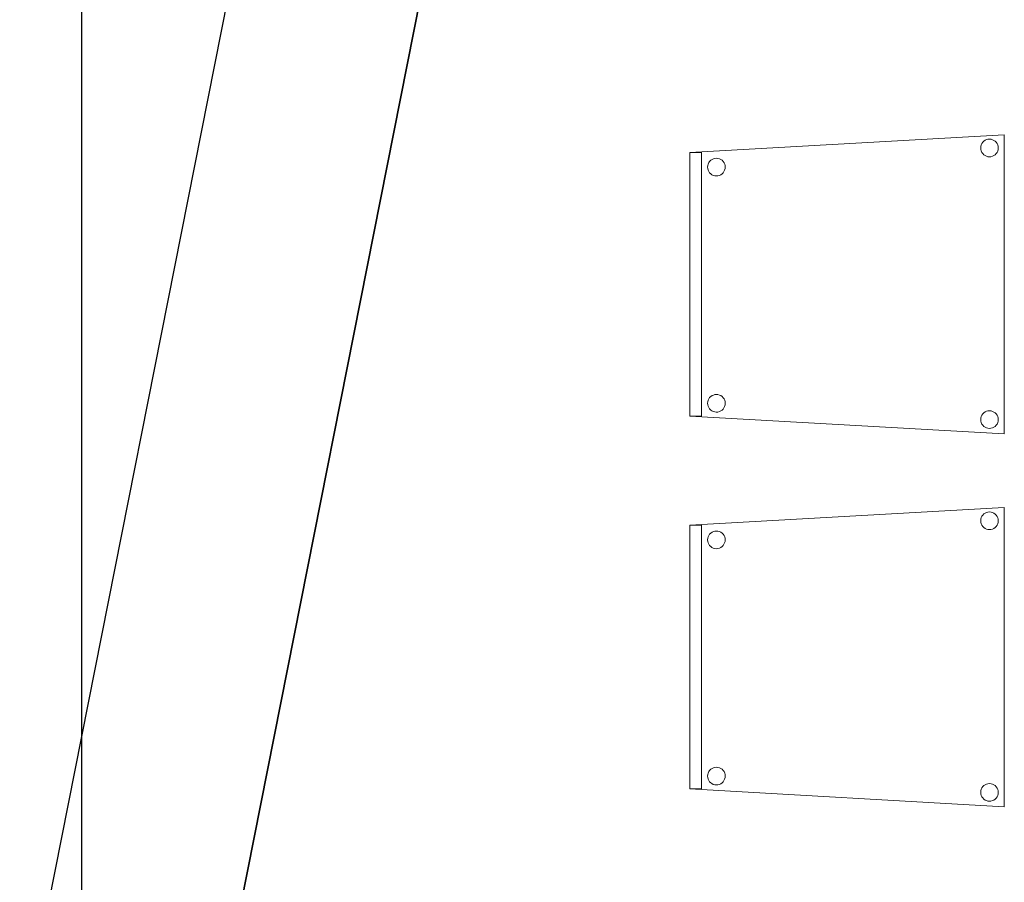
# Model space of a CAD drawing. Header units: metres. Extents: x 391.1 to 427.5, y 12.8 to 28.4.
# Tile 27 of 44: x 399.1 to 400.7, y 20.1 to 21.6. Entities that reach past the tile are written whole.
import ezdxf

# ---------------------------------------------------------------- set-up
doc = ezdxf.new("R2010")
doc.units = ezdxf.units.M
doc.layers.add('01_SUELOS', color=7, linetype='Continuous', lineweight=25, true_color=0x007f00)
for name, color, linetype, lineweight in [('02_MOBILIARIO', 7, 'Continuous', 18), ('A-DETL-____-MBND', 7, 'Continuous', 18), ('A-WALL-____-MCUT', 7, 'Continuous', 25), ('A-WALL-____-OTLN', 7, 'Continuous', 25)]:
    doc.layers.add(name, color=color, linetype=linetype, lineweight=lineweight)

# ---------------------------------------------------------------- blocks, each defined once
blk = doc.blocks.new('Family - Evans PA-152013-02_FON_P0A')
at = {"layer": 'A-WALL-____-MCUT', "color": 253, "true_color": 0xaaaaaa}
for p, q in [((2.1178, 10.7049), (0, 0)), ((0.3262, 0), (2.4243, 10.6052))]:
    blk.add_line(p, q, dxfattribs=at)
at = {"layer": 'A-WALL-____-OTLN', "color": 253, "true_color": 0xaaaaaa}
for p, q in [((2.1178, 10.7049), (0, 0)), ((0.3262, 0), (2.4243, 10.6052))]:
    blk.add_line(p, q, dxfattribs=at)
blk = doc.blocks.new('Family - Evans PA-152152-02_FON_P0A')
at = {"layer": 'A-WALL-____-MCUT', "color": 253, "true_color": 0xaaaaaa}
blk.add_line((0, 0), (15.0232, 0), dxfattribs=at)
at = {"layer": 'A-WALL-____-OTLN', "color": 253, "true_color": 0xaaaaaa}
blk.add_line((0, 0), (15.0232, 0), dxfattribs=at)
at = {"layer": 'A-WALL-____-OTLN', "color": 253, "lineweight": 18, "true_color": 0xaaaaaa}
blk.add_line((0, 0), (15.0232, 0), dxfattribs=at)
blk = doc.blocks.new('Family - Cadira confident_PA-152194-02_FON_P0A')
at = {"layer": 'A-DETL-____-MBND', "color": 253, "true_color": 0xaaaaaa}
for p, q in [((0, 0.4765), (0.5326, 0.5065)), ((0.5326, 0.5065), (0, 0.4765)), ((0.5326, 0.5065), (0.5326, 0)), ((0.5326, 0), (0.5326, 0.5065)), ((0.4926, 0.4843), (0.4928, 0.4869)), ((0.4928, 0.4869), (0.4926, 0.4843)), ((0.4928, 0.4817), (0.4926, 0.4843)), ((0.4926, 0.4843), (0.4928, 0.4817)), ((0.4928, 0.4869), (0.4935, 0.4894)), ((0.4935, 0.4894), (0.4928, 0.4869)), ((0.4935, 0.4894), (0.4946, 0.4918)), ((0.4946, 0.4918), (0.4935, 0.4894)), ((0.4946, 0.4918), (0.4961, 0.4939)), ((0.4961, 0.4939), (0.4946, 0.4918)), ((0.4961, 0.4939), (0.498, 0.4957)), ((0.498, 0.4957), (0.4961, 0.4939)), ((0.498, 0.4957), (0.5001, 0.4972)), ((0.5001, 0.4972), (0.498, 0.4957)), ((0.5001, 0.4972), (0.5025, 0.4983)), ((0.5025, 0.4983), (0.5001, 0.4972)), ((0.5025, 0.4983), (0.505, 0.4989)), ((0.505, 0.4989), (0.5025, 0.4983)), ((0.505, 0.4989), (0.5076, 0.4992)), ((0.5076, 0.4992), (0.505, 0.4989)), ((0.5076, 0.4992), (0.5102, 0.4989)), ((0.5102, 0.4989), (0.5076, 0.4992)), ((0.5102, 0.4989), (0.5127, 0.4982)), ((0.5127, 0.4982), (0.5102, 0.4989)), ((0.5127, 0.4982), (0.515, 0.4971)), ((0.515, 0.4971), (0.5127, 0.4982)), ((0.515, 0.4971), (0.5172, 0.4956)), ((0.5172, 0.4956), (0.515, 0.4971)), ((0.5172, 0.4956), (0.519, 0.4938)), ((0.519, 0.4938), (0.5172, 0.4956)), ((0.519, 0.4938), (0.5205, 0.4916)), ((0.5205, 0.4916), (0.519, 0.4938)), ((0.5205, 0.4916), (0.5216, 0.4893)), ((0.5216, 0.4893), (0.5205, 0.4916)), ((0.5216, 0.4893), (0.5222, 0.4868)), ((0.5222, 0.4868), (0.5216, 0.4893)), ((0.5222, 0.4868), (0.5224, 0.4842)), ((0.5224, 0.4842), (0.5222, 0.4868)), ((0.5224, 0.4842), (0.5222, 0.4816)), ((0.5222, 0.4816), (0.5224, 0.4842)), ((0, 0.03), (0, 0.4765)), ((0, 0.4765), (0, 0.03)), ((0, 0.4765), (0.02, 0.4765)), ((0, 0.03), (0, 0.4765)), ((0.02, 0.4765), (0, 0.4765)), ((0, 0.4765), (0, 0.03)), ((0.02, 0.4765), (0.02, 0.03)), ((0.02, 0.03), (0.02, 0.4765)), ((0.0426, 0.4666), (0.0452, 0.4668)), ((0.0452, 0.4668), (0.0426, 0.4666)), ((0.0452, 0.4668), (0.0478, 0.4666)), ((0.0478, 0.4666), (0.0452, 0.4668)), ((0.4935, 0.4792), (0.4928, 0.4817)), ((0.4928, 0.4817), (0.4935, 0.4792)), ((0.4945, 0.4768), (0.4935, 0.4792)), ((0.4935, 0.4792), (0.4945, 0.4768)), ((0.496, 0.4747), (0.4945, 0.4768)), ((0.4945, 0.4768), (0.496, 0.4747)), ((0.4979, 0.4728), (0.496, 0.4747)), ((0.496, 0.4747), (0.4979, 0.4728)), ((0.5, 0.4713), (0.4979, 0.4728)), ((0.4979, 0.4728), (0.5, 0.4713)), ((0.5023, 0.4702), (0.5, 0.4713)), ((0.5, 0.4713), (0.5023, 0.4702)), ((0.5049, 0.4695), (0.5023, 0.4702)), ((0.5023, 0.4702), (0.5049, 0.4695)), ((0.5074, 0.4693), (0.5049, 0.4695)), ((0.5049, 0.4695), (0.5074, 0.4693)), ((0.51, 0.4695), (0.5074, 0.4693)), ((0.5074, 0.4693), (0.51, 0.4695)), ((0.5126, 0.4702), (0.51, 0.4695)), ((0.51, 0.4695), (0.5126, 0.4702)), ((0.5149, 0.4713), (0.5126, 0.4702)), ((0.5126, 0.4702), (0.5149, 0.4713)), ((0.5171, 0.4727), (0.5149, 0.4713)), ((0.5149, 0.4713), (0.5171, 0.4727)), ((0.5189, 0.4746), (0.5171, 0.4727)), ((0.5171, 0.4727), (0.5189, 0.4746)), ((0.5204, 0.4767), (0.5189, 0.4746)), ((0.5189, 0.4746), (0.5204, 0.4767)), ((0.5215, 0.4791), (0.5204, 0.4767)), ((0.5204, 0.4767), (0.5215, 0.4791)), ((0.5222, 0.4816), (0.5215, 0.4791)), ((0.5215, 0.4791), (0.5222, 0.4816)), ((0.0302, 0.4519), (0.0304, 0.4545)), ((0.0304, 0.4545), (0.0302, 0.4519)), ((0.0304, 0.4493), (0.0302, 0.4519)), ((0.0302, 0.4519), (0.0304, 0.4493)), ((0.0304, 0.4545), (0.0311, 0.457)), ((0.0311, 0.457), (0.0304, 0.4545)), ((0.0311, 0.457), (0.0322, 0.4594)), ((0.0322, 0.4594), (0.0311, 0.457)), ((0.0322, 0.4594), (0.0337, 0.4615)), ((0.0337, 0.4615), (0.0322, 0.4594)), ((0.0337, 0.4615), (0.0356, 0.4633)), ((0.0356, 0.4633), (0.0337, 0.4615)), ((0.0356, 0.4633), (0.0377, 0.4648)), ((0.0377, 0.4648), (0.0356, 0.4633)), ((0.0377, 0.4648), (0.0401, 0.4659)), ((0.0401, 0.4659), (0.0377, 0.4648)), ((0.0401, 0.4659), (0.0426, 0.4666)), ((0.0426, 0.4666), (0.0401, 0.4659)), ((0.0478, 0.4666), (0.0503, 0.4659)), ((0.0503, 0.4659), (0.0478, 0.4666)), ((0.0503, 0.4659), (0.0526, 0.4648)), ((0.0526, 0.4648), (0.0503, 0.4659)), ((0.0526, 0.4648), (0.0548, 0.4633)), ((0.0548, 0.4633), (0.0526, 0.4648)), ((0.0548, 0.4633), (0.0566, 0.4614)), ((0.0566, 0.4614), (0.0548, 0.4633)), ((0.0566, 0.4614), (0.0581, 0.4593)), ((0.0581, 0.4593), (0.0566, 0.4614)), ((0.0581, 0.4593), (0.0592, 0.4569)), ((0.0592, 0.4569), (0.0581, 0.4593)), ((0.0592, 0.4569), (0.0598, 0.4544)), ((0.0598, 0.4544), (0.0592, 0.4569)), ((0.0598, 0.4544), (0.06, 0.4518)), ((0.06, 0.4518), (0.0598, 0.4544)), ((0.06, 0.4518), (0.0598, 0.4492)), ((0.0598, 0.4492), (0.06, 0.4518)), ((0.031, 0.4468), (0.0304, 0.4493)), ((0.0304, 0.4493), (0.031, 0.4468)), ((0.0321, 0.4445), (0.031, 0.4468)), ((0.031, 0.4468), (0.0321, 0.4445)), ((0.0336, 0.4423), (0.0321, 0.4445)), ((0.0321, 0.4445), (0.0336, 0.4423)), ((0.0355, 0.4405), (0.0336, 0.4423)), ((0.0336, 0.4423), (0.0355, 0.4405)), ((0.0376, 0.439), (0.0355, 0.4405)), ((0.0355, 0.4405), (0.0376, 0.439)), ((0.0399, 0.4378), (0.0376, 0.439)), ((0.0376, 0.439), (0.0399, 0.4378)), ((0.0424, 0.4372), (0.0399, 0.4378)), ((0.0399, 0.4378), (0.0424, 0.4372)), ((0.045, 0.4369), (0.0424, 0.4372)), ((0.0424, 0.4372), (0.045, 0.4369)), ((0.0476, 0.4371), (0.045, 0.4369)), ((0.045, 0.4369), (0.0476, 0.4371)), ((0.0502, 0.4378), (0.0476, 0.4371)), ((0.0476, 0.4371), (0.0502, 0.4378)), ((0.0525, 0.4389), (0.0502, 0.4378)), ((0.0502, 0.4378), (0.0525, 0.4389)), ((0.0547, 0.4404), (0.0525, 0.4389)), ((0.0525, 0.4389), (0.0547, 0.4404)), ((0.0565, 0.4422), (0.0547, 0.4404)), ((0.0547, 0.4404), (0.0565, 0.4422)), ((0.058, 0.4443), (0.0565, 0.4422)), ((0.0565, 0.4422), (0.058, 0.4443)), ((0.0591, 0.4467), (0.058, 0.4443)), ((0.058, 0.4443), (0.0591, 0.4467)), ((0.0598, 0.4492), (0.0591, 0.4467)), ((0.0591, 0.4467), (0.0598, 0.4492)), ((0.0426, 0.0666), (0.0452, 0.0668)), ((0.0452, 0.0668), (0.0426, 0.0666)), ((0.0452, 0.0668), (0.0478, 0.0666)), ((0.0478, 0.0666), (0.0452, 0.0668)), ((0.0302, 0.0519), (0.0304, 0.0545)), ((0.0304, 0.0545), (0.0302, 0.0519)), ((0.0304, 0.0493), (0.0302, 0.0519)), ((0.0302, 0.0519), (0.0304, 0.0493)), ((0.0304, 0.0545), (0.0311, 0.057)), ((0.0311, 0.057), (0.0304, 0.0545)), ((0.0311, 0.057), (0.0322, 0.0594)), ((0.0322, 0.0594), (0.0311, 0.057)), ((0.0322, 0.0594), (0.0337, 0.0615)), ((0.0337, 0.0615), (0.0322, 0.0594)), ((0.0337, 0.0615), (0.0356, 0.0633)), ((0.0356, 0.0633), (0.0337, 0.0615)), ((0.0356, 0.0633), (0.0377, 0.0648)), ((0.0377, 0.0648), (0.0356, 0.0633)), ((0.0377, 0.0648), (0.0401, 0.0659)), ((0.0401, 0.0659), (0.0377, 0.0648)), ((0.0401, 0.0659), (0.0426, 0.0666)), ((0.0426, 0.0666), (0.0401, 0.0659)), ((0.0478, 0.0666), (0.0503, 0.0659)), ((0.0503, 0.0659), (0.0478, 0.0666)), ((0.0503, 0.0659), (0.0526, 0.0648)), ((0.0526, 0.0648), (0.0503, 0.0659)), ((0.0526, 0.0648), (0.0548, 0.0633)), ((0.0548, 0.0633), (0.0526, 0.0648)), ((0.0548, 0.0633), (0.0566, 0.0614)), ((0.0566, 0.0614), (0.0548, 0.0633)), ((0.0566, 0.0614), (0.0581, 0.0593)), ((0.0581, 0.0593), (0.0566, 0.0614)), ((0.0581, 0.0593), (0.0592, 0.0569)), ((0.0592, 0.0569), (0.0581, 0.0593)), ((0.0592, 0.0569), (0.0598, 0.0544)), ((0.0598, 0.0544), (0.0592, 0.0569)), ((0.0598, 0.0544), (0.06, 0.0518)), ((0.06, 0.0518), (0.0598, 0.0544)), ((0.06, 0.0518), (0.0598, 0.0492)), ((0.0598, 0.0492), (0.06, 0.0518)), ((0.031, 0.0468), (0.0304, 0.0493)), ((0.0304, 0.0493), (0.031, 0.0468)), ((0.0321, 0.0445), (0.031, 0.0468)), ((0.031, 0.0468), (0.0321, 0.0445)), ((0.0336, 0.0423), (0.0321, 0.0445)), ((0.0321, 0.0445), (0.0336, 0.0423)), ((0.0355, 0.0405), (0.0336, 0.0423)), ((0.0336, 0.0423), (0.0355, 0.0405)), ((0.0376, 0.039), (0.0355, 0.0405)), ((0.0355, 0.0405), (0.0376, 0.039)), ((0.0399, 0.0378), (0.0376, 0.039)), ((0.0376, 0.039), (0.0399, 0.0378)), ((0.0424, 0.0372), (0.0399, 0.0378)), ((0.0399, 0.0378), (0.0424, 0.0372)), ((0.045, 0.0369), (0.0424, 0.0372)), ((0.0424, 0.0372), (0.045, 0.0369)), ((0.0476, 0.0371), (0.045, 0.0369)), ((0.045, 0.0369), (0.0476, 0.0371)), ((0.0502, 0.0378), (0.0476, 0.0371)), ((0.0476, 0.0371), (0.0502, 0.0378)), ((0.0525, 0.0389), (0.0502, 0.0378)), ((0.0502, 0.0378), (0.0525, 0.0389)), ((0.0547, 0.0404), (0.0525, 0.0389)), ((0.0525, 0.0389), (0.0547, 0.0404)), ((0.0565, 0.0422), (0.0547, 0.0404)), ((0.0547, 0.0404), (0.0565, 0.0422)), ((0.058, 0.0443), (0.0565, 0.0422)), ((0.0565, 0.0422), (0.058, 0.0443)), ((0.0591, 0.0467), (0.058, 0.0443)), ((0.058, 0.0443), (0.0591, 0.0467)), ((0.0598, 0.0492), (0.0591, 0.0467)), ((0.0591, 0.0467), (0.0598, 0.0492)), ((0.4946, 0.0318), (0.4961, 0.0339)), ((0.4961, 0.0339), (0.4946, 0.0318)), ((0.4961, 0.0339), (0.498, 0.0357)), ((0.498, 0.0357), (0.4961, 0.0339)), ((0.498, 0.0357), (0.5001, 0.0372)), ((0.5001, 0.0372), (0.498, 0.0357)), ((0.5001, 0.0372), (0.5025, 0.0383)), ((0.5025, 0.0383), (0.5001, 0.0372)), ((0.5025, 0.0383), (0.505, 0.0389)), ((0.505, 0.0389), (0.5025, 0.0383)), ((0.505, 0.0389), (0.5076, 0.0392)), ((0.5076, 0.0392), (0.505, 0.0389)), ((0.5076, 0.0392), (0.5102, 0.0389)), ((0.5102, 0.0389), (0.5076, 0.0392)), ((0.5102, 0.0389), (0.5127, 0.0382)), ((0.5127, 0.0382), (0.5102, 0.0389)), ((0.5127, 0.0382), (0.515, 0.0371)), ((0.515, 0.0371), (0.5127, 0.0382)), ((0.515, 0.0371), (0.5172, 0.0356)), ((0.5172, 0.0356), (0.515, 0.0371)), ((0.5172, 0.0356), (0.519, 0.0338)), ((0.519, 0.0338), (0.5172, 0.0356)), ((0.519, 0.0338), (0.5205, 0.0316)), ((0.5205, 0.0316), (0.519, 0.0338)), ((0.5326, 0), (0, 0.03)), ((0, 0.03), (0.5326, 0)), ((0.02, 0.03), (0, 0.03)), ((0, 0.03), (0.02, 0.03)), ((0.4926, 0.0243), (0.4928, 0.0269)), ((0.4928, 0.0269), (0.4926, 0.0243)), ((0.4928, 0.0217), (0.4926, 0.0243)), ((0.4926, 0.0243), (0.4928, 0.0217)), ((0.4928, 0.0269), (0.4935, 0.0294)), ((0.4935, 0.0294), (0.4928, 0.0269)), ((0.4935, 0.0192), (0.4928, 0.0217)), ((0.4928, 0.0217), (0.4935, 0.0192)), ((0.4935, 0.0294), (0.4946, 0.0318)), ((0.4946, 0.0318), (0.4935, 0.0294)), ((0.4945, 0.0168), (0.4935, 0.0192)), ((0.4935, 0.0192), (0.4945, 0.0168)), ((0.496, 0.0147), (0.4945, 0.0168)), ((0.4945, 0.0168), (0.496, 0.0147)), ((0.5204, 0.0167), (0.5189, 0.0146)), ((0.5189, 0.0146), (0.5204, 0.0167)), ((0.5215, 0.0191), (0.5204, 0.0167)), ((0.5204, 0.0167), (0.5215, 0.0191)), ((0.5205, 0.0316), (0.5216, 0.0293)), ((0.5216, 0.0293), (0.5205, 0.0316)), ((0.5222, 0.0216), (0.5215, 0.0191)), ((0.5215, 0.0191), (0.5222, 0.0216)), ((0.5216, 0.0293), (0.5222, 0.0268)), ((0.5222, 0.0268), (0.5216, 0.0293)), ((0.5222, 0.0268), (0.5224, 0.0242)), ((0.5224, 0.0242), (0.5222, 0.0268)), ((0.5224, 0.0242), (0.5222, 0.0216)), ((0.5222, 0.0216), (0.5224, 0.0242)), ((0.4979, 0.0128), (0.496, 0.0147)), ((0.496, 0.0147), (0.4979, 0.0128)), ((0.5, 0.0113), (0.4979, 0.0128)), ((0.4979, 0.0128), (0.5, 0.0113)), ((0.5023, 0.0102), (0.5, 0.0113)), ((0.5, 0.0113), (0.5023, 0.0102)), ((0.5049, 0.0095), (0.5023, 0.0102)), ((0.5023, 0.0102), (0.5049, 0.0095)), ((0.5074, 0.0093), (0.5049, 0.0095)), ((0.5049, 0.0095), (0.5074, 0.0093)), ((0.51, 0.0095), (0.5074, 0.0093)), ((0.5074, 0.0093), (0.51, 0.0095)), ((0.5126, 0.0102), (0.51, 0.0095)), ((0.51, 0.0095), (0.5126, 0.0102)), ((0.5149, 0.0113), (0.5126, 0.0102)), ((0.5126, 0.0102), (0.5149, 0.0113)), ((0.5171, 0.0127), (0.5149, 0.0113)), ((0.5149, 0.0113), (0.5171, 0.0127)), ((0.5189, 0.0146), (0.5171, 0.0127)), ((0.5171, 0.0127), (0.5189, 0.0146))]:
    blk.add_line(p, q, dxfattribs=at)
blk = doc.blocks.new('Family - Cadira confident_PA-152573-02_FON_P0A')
at = {"layer": 'A-DETL-____-MBND', "color": 253, "true_color": 0xaaaaaa}
for p, q in [((0, 0.4765), (0.5326, 0.5065)), ((0.5326, 0.5065), (0, 0.4765)), ((0.5326, 0.5065), (0.5326, 0)), ((0.5326, 0), (0.5326, 0.5065)), ((0.4926, 0.4843), (0.4928, 0.4869)), ((0.4928, 0.4869), (0.4926, 0.4843)), ((0.4928, 0.4817), (0.4926, 0.4843)), ((0.4926, 0.4843), (0.4928, 0.4817)), ((0.4928, 0.4869), (0.4935, 0.4894)), ((0.4935, 0.4894), (0.4928, 0.4869)), ((0.4935, 0.4894), (0.4946, 0.4918)), ((0.4946, 0.4918), (0.4935, 0.4894)), ((0.4946, 0.4918), (0.4961, 0.4939)), ((0.4961, 0.4939), (0.4946, 0.4918)), ((0.4961, 0.4939), (0.498, 0.4957)), ((0.498, 0.4957), (0.4961, 0.4939)), ((0.498, 0.4957), (0.5001, 0.4972)), ((0.5001, 0.4972), (0.498, 0.4957)), ((0.5001, 0.4972), (0.5025, 0.4983)), ((0.5025, 0.4983), (0.5001, 0.4972)), ((0.5025, 0.4983), (0.505, 0.4989)), ((0.505, 0.4989), (0.5025, 0.4983)), ((0.505, 0.4989), (0.5076, 0.4992)), ((0.5076, 0.4992), (0.505, 0.4989)), ((0.5076, 0.4992), (0.5102, 0.4989)), ((0.5102, 0.4989), (0.5076, 0.4992)), ((0.5102, 0.4989), (0.5127, 0.4982)), ((0.5127, 0.4982), (0.5102, 0.4989)), ((0.5127, 0.4982), (0.515, 0.4971)), ((0.515, 0.4971), (0.5127, 0.4982)), ((0.515, 0.4971), (0.5172, 0.4956)), ((0.5172, 0.4956), (0.515, 0.4971)), ((0.5172, 0.4956), (0.519, 0.4938)), ((0.519, 0.4938), (0.5172, 0.4956)), ((0.519, 0.4938), (0.5205, 0.4916)), ((0.5205, 0.4916), (0.519, 0.4938)), ((0.5205, 0.4916), (0.5216, 0.4893)), ((0.5216, 0.4893), (0.5205, 0.4916)), ((0.5216, 0.4893), (0.5222, 0.4868)), ((0.5222, 0.4868), (0.5216, 0.4893)), ((0.5222, 0.4868), (0.5224, 0.4842)), ((0.5224, 0.4842), (0.5222, 0.4868)), ((0.5224, 0.4842), (0.5222, 0.4816)), ((0.5222, 0.4816), (0.5224, 0.4842)), ((0, 0.03), (0, 0.4765)), ((0, 0.4765), (0, 0.03)), ((0, 0.4765), (0.02, 0.4765)), ((0, 0.03), (0, 0.4765)), ((0.02, 0.4765), (0, 0.4765)), ((0, 0.4765), (0, 0.03)), ((0.02, 0.4765), (0.02, 0.03)), ((0.02, 0.03), (0.02, 0.4765)), ((0.0426, 0.4666), (0.0452, 0.4668)), ((0.0452, 0.4668), (0.0426, 0.4666)), ((0.0452, 0.4668), (0.0478, 0.4666)), ((0.0478, 0.4666), (0.0452, 0.4668)), ((0.4935, 0.4792), (0.4928, 0.4817)), ((0.4928, 0.4817), (0.4935, 0.4792)), ((0.4945, 0.4768), (0.4935, 0.4792)), ((0.4935, 0.4792), (0.4945, 0.4768)), ((0.496, 0.4747), (0.4945, 0.4768)), ((0.4945, 0.4768), (0.496, 0.4747)), ((0.4979, 0.4728), (0.496, 0.4747)), ((0.496, 0.4747), (0.4979, 0.4728)), ((0.5, 0.4713), (0.4979, 0.4728)), ((0.4979, 0.4728), (0.5, 0.4713)), ((0.5023, 0.4702), (0.5, 0.4713)), ((0.5, 0.4713), (0.5023, 0.4702)), ((0.5049, 0.4695), (0.5023, 0.4702)), ((0.5023, 0.4702), (0.5049, 0.4695)), ((0.5074, 0.4693), (0.5049, 0.4695)), ((0.5049, 0.4695), (0.5074, 0.4693)), ((0.51, 0.4695), (0.5074, 0.4693)), ((0.5074, 0.4693), (0.51, 0.4695)), ((0.5126, 0.4702), (0.51, 0.4695)), ((0.51, 0.4695), (0.5126, 0.4702)), ((0.5149, 0.4713), (0.5126, 0.4702)), ((0.5126, 0.4702), (0.5149, 0.4713)), ((0.5171, 0.4727), (0.5149, 0.4713)), ((0.5149, 0.4713), (0.5171, 0.4727)), ((0.5189, 0.4746), (0.5171, 0.4727)), ((0.5171, 0.4727), (0.5189, 0.4746)), ((0.5204, 0.4767), (0.5189, 0.4746)), ((0.5189, 0.4746), (0.5204, 0.4767)), ((0.5215, 0.4791), (0.5204, 0.4767)), ((0.5204, 0.4767), (0.5215, 0.4791)), ((0.5222, 0.4816), (0.5215, 0.4791)), ((0.5215, 0.4791), (0.5222, 0.4816)), ((0.0302, 0.4519), (0.0304, 0.4545)), ((0.0304, 0.4545), (0.0302, 0.4519)), ((0.0304, 0.4493), (0.0302, 0.4519)), ((0.0302, 0.4519), (0.0304, 0.4493)), ((0.0304, 0.4545), (0.0311, 0.457)), ((0.0311, 0.457), (0.0304, 0.4545)), ((0.0311, 0.457), (0.0322, 0.4594)), ((0.0322, 0.4594), (0.0311, 0.457)), ((0.0322, 0.4594), (0.0337, 0.4615)), ((0.0337, 0.4615), (0.0322, 0.4594)), ((0.0337, 0.4615), (0.0356, 0.4633)), ((0.0356, 0.4633), (0.0337, 0.4615)), ((0.0356, 0.4633), (0.0377, 0.4648)), ((0.0377, 0.4648), (0.0356, 0.4633)), ((0.0377, 0.4648), (0.0401, 0.4659)), ((0.0401, 0.4659), (0.0377, 0.4648)), ((0.0401, 0.4659), (0.0426, 0.4666)), ((0.0426, 0.4666), (0.0401, 0.4659)), ((0.0478, 0.4666), (0.0503, 0.4659)), ((0.0503, 0.4659), (0.0478, 0.4666)), ((0.0503, 0.4659), (0.0526, 0.4648)), ((0.0526, 0.4648), (0.0503, 0.4659)), ((0.0526, 0.4648), (0.0548, 0.4633)), ((0.0548, 0.4633), (0.0526, 0.4648)), ((0.0548, 0.4633), (0.0566, 0.4614)), ((0.0566, 0.4614), (0.0548, 0.4633)), ((0.0566, 0.4614), (0.0581, 0.4593)), ((0.0581, 0.4593), (0.0566, 0.4614)), ((0.0581, 0.4593), (0.0592, 0.4569)), ((0.0592, 0.4569), (0.0581, 0.4593)), ((0.0592, 0.4569), (0.0598, 0.4544)), ((0.0598, 0.4544), (0.0592, 0.4569)), ((0.0598, 0.4544), (0.06, 0.4518)), ((0.06, 0.4518), (0.0598, 0.4544)), ((0.06, 0.4518), (0.0598, 0.4492)), ((0.0598, 0.4492), (0.06, 0.4518)), ((0.031, 0.4468), (0.0304, 0.4493)), ((0.0304, 0.4493), (0.031, 0.4468)), ((0.0321, 0.4445), (0.031, 0.4468)), ((0.031, 0.4468), (0.0321, 0.4445)), ((0.0336, 0.4423), (0.0321, 0.4445)), ((0.0321, 0.4445), (0.0336, 0.4423)), ((0.0355, 0.4405), (0.0336, 0.4423)), ((0.0336, 0.4423), (0.0355, 0.4405)), ((0.0376, 0.439), (0.0355, 0.4405)), ((0.0355, 0.4405), (0.0376, 0.439)), ((0.0399, 0.4378), (0.0376, 0.439)), ((0.0376, 0.439), (0.0399, 0.4378)), ((0.0424, 0.4372), (0.0399, 0.4378)), ((0.0399, 0.4378), (0.0424, 0.4372)), ((0.045, 0.4369), (0.0424, 0.4372)), ((0.0424, 0.4372), (0.045, 0.4369)), ((0.0476, 0.4371), (0.045, 0.4369)), ((0.045, 0.4369), (0.0476, 0.4371)), ((0.0502, 0.4378), (0.0476, 0.4371)), ((0.0476, 0.4371), (0.0502, 0.4378)), ((0.0525, 0.4389), (0.0502, 0.4378)), ((0.0502, 0.4378), (0.0525, 0.4389)), ((0.0547, 0.4404), (0.0525, 0.4389)), ((0.0525, 0.4389), (0.0547, 0.4404)), ((0.0565, 0.4422), (0.0547, 0.4404)), ((0.0547, 0.4404), (0.0565, 0.4422)), ((0.058, 0.4443), (0.0565, 0.4422)), ((0.0565, 0.4422), (0.058, 0.4443)), ((0.0591, 0.4467), (0.058, 0.4443)), ((0.058, 0.4443), (0.0591, 0.4467)), ((0.0598, 0.4492), (0.0591, 0.4467)), ((0.0591, 0.4467), (0.0598, 0.4492)), ((0.0426, 0.0666), (0.0452, 0.0668)), ((0.0452, 0.0668), (0.0426, 0.0666)), ((0.0452, 0.0668), (0.0478, 0.0666)), ((0.0478, 0.0666), (0.0452, 0.0668)), ((0.0302, 0.0519), (0.0304, 0.0545)), ((0.0304, 0.0545), (0.0302, 0.0519)), ((0.0304, 0.0493), (0.0302, 0.0519)), ((0.0302, 0.0519), (0.0304, 0.0493)), ((0.0304, 0.0545), (0.0311, 0.057)), ((0.0311, 0.057), (0.0304, 0.0545)), ((0.0311, 0.057), (0.0322, 0.0594)), ((0.0322, 0.0594), (0.0311, 0.057)), ((0.0322, 0.0594), (0.0337, 0.0615)), ((0.0337, 0.0615), (0.0322, 0.0594)), ((0.0337, 0.0615), (0.0356, 0.0633)), ((0.0356, 0.0633), (0.0337, 0.0615)), ((0.0356, 0.0633), (0.0377, 0.0648)), ((0.0377, 0.0648), (0.0356, 0.0633)), ((0.0377, 0.0648), (0.0401, 0.0659)), ((0.0401, 0.0659), (0.0377, 0.0648)), ((0.0401, 0.0659), (0.0426, 0.0666)), ((0.0426, 0.0666), (0.0401, 0.0659)), ((0.0478, 0.0666), (0.0503, 0.0659)), ((0.0503, 0.0659), (0.0478, 0.0666)), ((0.0503, 0.0659), (0.0526, 0.0648)), ((0.0526, 0.0648), (0.0503, 0.0659)), ((0.0526, 0.0648), (0.0548, 0.0633)), ((0.0548, 0.0633), (0.0526, 0.0648)), ((0.0548, 0.0633), (0.0566, 0.0614)), ((0.0566, 0.0614), (0.0548, 0.0633)), ((0.0566, 0.0614), (0.0581, 0.0593)), ((0.0581, 0.0593), (0.0566, 0.0614)), ((0.0581, 0.0593), (0.0592, 0.0569)), ((0.0592, 0.0569), (0.0581, 0.0593)), ((0.0592, 0.0569), (0.0598, 0.0544)), ((0.0598, 0.0544), (0.0592, 0.0569)), ((0.0598, 0.0544), (0.06, 0.0518)), ((0.06, 0.0518), (0.0598, 0.0544)), ((0.06, 0.0518), (0.0598, 0.0492)), ((0.0598, 0.0492), (0.06, 0.0518)), ((0.031, 0.0468), (0.0304, 0.0493)), ((0.0304, 0.0493), (0.031, 0.0468)), ((0.0321, 0.0445), (0.031, 0.0468)), ((0.031, 0.0468), (0.0321, 0.0445)), ((0.0336, 0.0423), (0.0321, 0.0445)), ((0.0321, 0.0445), (0.0336, 0.0423)), ((0.0355, 0.0405), (0.0336, 0.0423)), ((0.0336, 0.0423), (0.0355, 0.0405)), ((0.0376, 0.039), (0.0355, 0.0405)), ((0.0355, 0.0405), (0.0376, 0.039)), ((0.0399, 0.0378), (0.0376, 0.039)), ((0.0376, 0.039), (0.0399, 0.0378)), ((0.0424, 0.0372), (0.0399, 0.0378)), ((0.0399, 0.0378), (0.0424, 0.0372)), ((0.045, 0.0369), (0.0424, 0.0372)), ((0.0424, 0.0372), (0.045, 0.0369)), ((0.0476, 0.0371), (0.045, 0.0369)), ((0.045, 0.0369), (0.0476, 0.0371)), ((0.0502, 0.0378), (0.0476, 0.0371)), ((0.0476, 0.0371), (0.0502, 0.0378)), ((0.0525, 0.0389), (0.0502, 0.0378)), ((0.0502, 0.0378), (0.0525, 0.0389)), ((0.0547, 0.0404), (0.0525, 0.0389)), ((0.0525, 0.0389), (0.0547, 0.0404)), ((0.0565, 0.0422), (0.0547, 0.0404)), ((0.0547, 0.0404), (0.0565, 0.0422)), ((0.058, 0.0443), (0.0565, 0.0422)), ((0.0565, 0.0422), (0.058, 0.0443)), ((0.0591, 0.0467), (0.058, 0.0443)), ((0.058, 0.0443), (0.0591, 0.0467)), ((0.0598, 0.0492), (0.0591, 0.0467)), ((0.0591, 0.0467), (0.0598, 0.0492)), ((0.4946, 0.0318), (0.4961, 0.0339)), ((0.4961, 0.0339), (0.4946, 0.0318)), ((0.4961, 0.0339), (0.498, 0.0357)), ((0.498, 0.0357), (0.4961, 0.0339)), ((0.498, 0.0357), (0.5001, 0.0372)), ((0.5001, 0.0372), (0.498, 0.0357)), ((0.5001, 0.0372), (0.5025, 0.0383)), ((0.5025, 0.0383), (0.5001, 0.0372)), ((0.5025, 0.0383), (0.505, 0.0389)), ((0.505, 0.0389), (0.5025, 0.0383)), ((0.505, 0.0389), (0.5076, 0.0392)), ((0.5076, 0.0392), (0.505, 0.0389)), ((0.5076, 0.0392), (0.5102, 0.0389)), ((0.5102, 0.0389), (0.5076, 0.0392)), ((0.5102, 0.0389), (0.5127, 0.0382)), ((0.5127, 0.0382), (0.5102, 0.0389)), ((0.5127, 0.0382), (0.515, 0.0371)), ((0.515, 0.0371), (0.5127, 0.0382)), ((0.515, 0.0371), (0.5172, 0.0356)), ((0.5172, 0.0356), (0.515, 0.0371)), ((0.5172, 0.0356), (0.519, 0.0338)), ((0.519, 0.0338), (0.5172, 0.0356)), ((0.519, 0.0338), (0.5205, 0.0316)), ((0.5205, 0.0316), (0.519, 0.0338)), ((0.5326, 0), (0, 0.03)), ((0, 0.03), (0.5326, 0)), ((0.02, 0.03), (0, 0.03)), ((0, 0.03), (0.02, 0.03)), ((0.4926, 0.0243), (0.4928, 0.0269)), ((0.4928, 0.0269), (0.4926, 0.0243)), ((0.4928, 0.0217), (0.4926, 0.0243)), ((0.4926, 0.0243), (0.4928, 0.0217)), ((0.4928, 0.0269), (0.4935, 0.0294)), ((0.4935, 0.0294), (0.4928, 0.0269)), ((0.4935, 0.0192), (0.4928, 0.0217)), ((0.4928, 0.0217), (0.4935, 0.0192)), ((0.4935, 0.0294), (0.4946, 0.0318)), ((0.4946, 0.0318), (0.4935, 0.0294)), ((0.4945, 0.0168), (0.4935, 0.0192)), ((0.4935, 0.0192), (0.4945, 0.0168)), ((0.496, 0.0147), (0.4945, 0.0168)), ((0.4945, 0.0168), (0.496, 0.0147)), ((0.5204, 0.0167), (0.5189, 0.0146)), ((0.5189, 0.0146), (0.5204, 0.0167)), ((0.5215, 0.0191), (0.5204, 0.0167)), ((0.5204, 0.0167), (0.5215, 0.0191)), ((0.5205, 0.0316), (0.5216, 0.0293)), ((0.5216, 0.0293), (0.5205, 0.0316)), ((0.5222, 0.0216), (0.5215, 0.0191)), ((0.5215, 0.0191), (0.5222, 0.0216)), ((0.5216, 0.0293), (0.5222, 0.0268)), ((0.5222, 0.0268), (0.5216, 0.0293)), ((0.5222, 0.0268), (0.5224, 0.0242)), ((0.5224, 0.0242), (0.5222, 0.0268)), ((0.5224, 0.0242), (0.5222, 0.0216)), ((0.5222, 0.0216), (0.5224, 0.0242)), ((0.4979, 0.0128), (0.496, 0.0147)), ((0.496, 0.0147), (0.4979, 0.0128)), ((0.5, 0.0113), (0.4979, 0.0128)), ((0.4979, 0.0128), (0.5, 0.0113)), ((0.5023, 0.0102), (0.5, 0.0113)), ((0.5, 0.0113), (0.5023, 0.0102)), ((0.5049, 0.0095), (0.5023, 0.0102)), ((0.5023, 0.0102), (0.5049, 0.0095)), ((0.5074, 0.0093), (0.5049, 0.0095)), ((0.5049, 0.0095), (0.5074, 0.0093)), ((0.51, 0.0095), (0.5074, 0.0093)), ((0.5074, 0.0093), (0.51, 0.0095)), ((0.5126, 0.0102), (0.51, 0.0095)), ((0.51, 0.0095), (0.5126, 0.0102)), ((0.5149, 0.0113), (0.5126, 0.0102)), ((0.5126, 0.0102), (0.5149, 0.0113)), ((0.5171, 0.0127), (0.5149, 0.0113)), ((0.5149, 0.0113), (0.5171, 0.0127)), ((0.5189, 0.0146), (0.5171, 0.0127)), ((0.5171, 0.0127), (0.5189, 0.0146))]:
    blk.add_line(p, q, dxfattribs=at)
blk = doc.blocks.new('Family - LONDR55-XX_ZZ-ARQ-CAA-M3D-Londres55-152611-02_FON_P0A')
at = {"layer": '01_SUELOS', "color": 9, "true_color": 0xaad4aa}
for p, q in [((1.039, 10.7336), (0, 5.4819)), ((0, 5.4819), (1.039, 10.7336))]:
    blk.add_line(p, q, dxfattribs=at)
blk = doc.blocks.new('LONDR55-XX_ZZ-ARQ-CAA-M3D-Londres55_ifc-1-02_FON_P0A')
at = {"layer": '01_SUELOS', "color": 253, "lineweight": 18, "true_color": 0xaaaaaa}
blk.add_blockref('Family - LONDR55-XX_ZZ-ARQ-CAA-M3D-Londres55-152611-02_FON_P0A', (399.1772, 13.2406), dxfattribs=at)
at = {"layer": '02_MOBILIARIO', "color": 253, "lineweight": 18, "true_color": 0xaaaaaa}
for name, p in [('Family - Cadira confident_PA-152194-02_FON_P0A', (400.2062, 20.8804)), ('Family - Cadira confident_PA-152573-02_FON_P0A', (400.2062, 20.2492))]:
    blk.add_blockref(name, p, dxfattribs=at)
at = {"layer": 'A-WALL-____-OTLN', "color": 253, "lineweight": 18, "true_color": 0xaaaaaa, "rotation": 90}
blk.add_blockref('Family - Evans PA-152152-02_FON_P0A', (399.1772, 13.2406), dxfattribs=at)
at = {"layer": 'A-WALL-____-OTLN', "color": 253, "lineweight": 18, "true_color": 0xaaaaaa}
blk.add_blockref('Family - Evans PA-152013-02_FON_P0A', (397.7664, 13.2406), dxfattribs=at)

msp = doc.modelspace()

# ---------------------------------------------------------------- block references
at = {"lineweight": 5}
msp.add_blockref('LONDR55-XX_ZZ-ARQ-CAA-M3D-Londres55_ifc-1-02_FON_P0A', (0, 0), dxfattribs=at)

doc.saveas('drawing.dxf')
